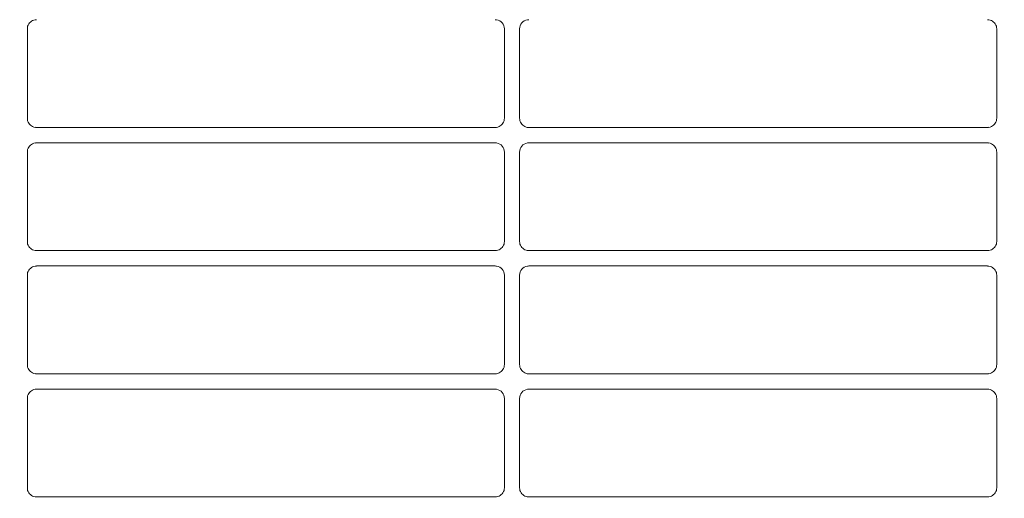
# Model space of a CAD drawing. Header units: millimetres. Extents: x -3034 to 546681, y -100001 to 133386.
# Tile 132 of 173: x 101920 to 102080, y -18300 to -18222. Entities that reach past the tile are written whole.
import ezdxf

# ---------------------------------------------------------------- set-up
doc = ezdxf.new("R2010")
doc.units = ezdxf.units.MM
doc.linetypes.add('ACAD_ISO03W100', pattern=[150, 60, -90])
doc.layers.get('Defpoints').update_dxf_attribs({"color": 252})
for name, color, linetype in [('___INST__AR_podstawy', 3, 'Continuous'), ('DETAIL', 5, 'Continuous'), ('ELEK CIENKIE', 80, 'Continuous'), ('ELEK ODGROMÓWKA', 214, 'Continuous')]:
    doc.layers.add(name, color=color, linetype=linetype)
doc.layers.add('I_WYMIARY', color=6, linetype='Continuous', lineweight=18)
doc.styles.add('DETALE1_100', font='arial.ttf', dxfattribs={"width": 0.6, "height": 200})
doc.dimstyles.new('Detale 1_100', dxfattribs={"dimscale": 0.12, "dimtxt": 250, "dimasz": 20, "dimexe": 50, "dimexo": 0, "dimgap": 30, "dimtad": 1, "dimdec": 1, "dimlfac": 0.1, "dimzin": 9, "dimdsep": 46, "dimtxsty": 'DETALE1_100', "dimblk1": 'DIM_KRESKA_', "dimblk2": 'DIM_KRESKA_', "dimsah": 1, "dimcen": 0, "dimse1": 1, "dimse2": 1, "dimclrd": 256, "dimclre": 256, "dimclrt": 256, "dimadec": 0, "dimazin": 0, "dimtfac": 0.01, "dimtdec": 1, "dimtix": 1, "dimtofl": 0, "dimtmove": 0, "dimatfit": 3, "dimfxl": 1, "dimtolj": 1, "dimtzin": 12, "dimlwd": -1, "dimarcsym": 0})

# ---------------------------------------------------------------- blocks, each defined once
blk = doc.blocks.new('iglice')
at = {"layer": 'ELEK CIENKIE', "color": 80, "linetype": 'ACAD_ISO03W100', "ltscale": 3}
blk.add_circle((-5706.4, 7322.5), 4350, dxfattribs=at)
blk = doc.blocks.new('wentDACH')
at = {"layer": 'DETAIL', "color": 8, "linetype": 'Continuous', "lineweight": 9}
for p, q in [((-84113.13, 25178.32), (-84112.98, 25178.47)), ((-84112.98, 25178.47), (-84112.81, 25178.6)), ((-84112.81, 25178.6), (-84112.62, 25178.7)), ((-84112.62, 25178.7), (-84112.43, 25178.78)), ((-84112.43, 25178.78), (-84112.22, 25178.83)), ((-83957.02, 25178.78), (-83957.23, 25178.83)), ((-83956.82, 25178.7), (-83957.02, 25178.78)), ((-83956.64, 25178.6), (-83956.82, 25178.7)), ((-83956.47, 25178.47), (-83956.64, 25178.6)), ((-83956.32, 25178.32), (-83956.47, 25178.47)), ((-84113.48, 25177.35), (-84113.47, 25177.56)), ((-84113.48, 25177.35), (-84113.48, 25162.84)), ((-84113.47, 25177.56), (-84113.43, 25177.77)), ((-84113.43, 25177.77), (-84113.35, 25177.97)), ((-84113.35, 25177.97), (-84113.25, 25178.15)), ((-84113.25, 25178.15), (-84113.13, 25178.32)), ((-84035.96, 25162.84), (-84035.96, 25177.35)), ((-84033.49, 25162.84), (-84033.49, 25177.35)), ((-83956.2, 25178.15), (-83956.32, 25178.32)), ((-83956.1, 25177.97), (-83956.2, 25178.15)), ((-83956.02, 25177.77), (-83956.1, 25177.97)), ((-83955.98, 25177.56), (-83956.02, 25177.77)), ((-83955.96, 25177.35), (-83955.98, 25177.56)), ((-83955.96, 25177.35), (-83955.96, 25162.84)), ((-84113.47, 25162.63), (-84113.48, 25162.84)), ((-84113.43, 25162.42), (-84113.47, 25162.63)), ((-84035.98, 25162.63), (-84036.02, 25162.42)), ((-84035.96, 25162.84), (-84035.98, 25162.63)), ((-84033.49, 25162.84), (-84033.47, 25162.63)), ((-84033.47, 25162.63), (-84033.43, 25162.42)), ((-83956.02, 25162.42), (-83955.98, 25162.63)), ((-83955.98, 25162.63), (-83955.96, 25162.84)), ((-84113.35, 25162.22), (-84113.43, 25162.42)), ((-84113.25, 25162.04), (-84113.35, 25162.22)), ((-84113.13, 25161.87), (-84113.25, 25162.04)), ((-84112.98, 25161.72), (-84113.13, 25161.87)), ((-84112.81, 25161.59), (-84112.98, 25161.72)), ((-84112.63, 25161.49), (-84112.81, 25161.59)), ((-84112.43, 25161.41), (-84112.63, 25161.49)), ((-84112.23, 25161.36), (-84112.43, 25161.41)), ((-84111.99, 25161.35), (-84037.45, 25161.35)), ((-84037.01, 25161.41), (-84037.22, 25161.36)), ((-84036.82, 25161.49), (-84037.01, 25161.41)), ((-84036.63, 25161.59), (-84036.82, 25161.49)), ((-84036.46, 25161.72), (-84036.63, 25161.59)), ((-84036.32, 25161.87), (-84036.46, 25161.72)), ((-84036.19, 25162.04), (-84036.32, 25161.87)), ((-84036.09, 25162.23), (-84036.19, 25162.04)), ((-84036.02, 25162.42), (-84036.09, 25162.23)), ((-84033.43, 25162.42), (-84033.36, 25162.23)), ((-84033.36, 25162.23), (-84033.26, 25162.04)), ((-84033.26, 25162.04), (-84033.13, 25161.87)), ((-84033.13, 25161.87), (-84032.99, 25161.72)), ((-84032.99, 25161.72), (-84032.82, 25161.59)), ((-84032.82, 25161.59), (-84032.63, 25161.49)), ((-84032.63, 25161.49), (-84032.44, 25161.41)), ((-84032.44, 25161.41), (-84032.23, 25161.36)), ((-83957.45, 25161.35), (-84032, 25161.35)), ((-83957.22, 25161.36), (-83957.02, 25161.41)), ((-83957.02, 25161.41), (-83956.82, 25161.49)), ((-83956.82, 25161.49), (-83956.64, 25161.59)), ((-83956.64, 25161.59), (-83956.47, 25161.72)), ((-83956.47, 25161.72), (-83956.32, 25161.87)), ((-83956.32, 25161.87), (-83956.2, 25162.04)), ((-83956.2, 25162.04), (-83956.1, 25162.22)), ((-83956.1, 25162.22), (-83956.02, 25162.42)), ((-84113.47, 25157.56), (-84113.43, 25157.77)), ((-84113.43, 25157.77), (-84113.35, 25157.97)), ((-84113.35, 25157.97), (-84113.25, 25158.15)), ((-84113.25, 25158.15), (-84113.13, 25158.32)), ((-84113.13, 25158.32), (-84112.98, 25158.47)), ((-84112.98, 25158.47), (-84112.81, 25158.6)), ((-84112.81, 25158.6), (-84112.62, 25158.7)), ((-84112.62, 25158.7), (-84112.43, 25158.78)), ((-84112.43, 25158.78), (-84112.22, 25158.83)), ((-84037.46, 25158.85), (-84111.99, 25158.85)), ((-84031.99, 25158.85), (-83957.46, 25158.85)), ((-83957.02, 25158.78), (-83957.23, 25158.83)), ((-83956.82, 25158.7), (-83957.02, 25158.78)), ((-83956.64, 25158.6), (-83956.82, 25158.7)), ((-83956.47, 25158.47), (-83956.64, 25158.6)), ((-83956.32, 25158.32), (-83956.47, 25158.47)), ((-83956.2, 25158.15), (-83956.32, 25158.32)), ((-83956.1, 25157.97), (-83956.2, 25158.15)), ((-83956.02, 25157.77), (-83956.1, 25157.97)), ((-83955.98, 25157.56), (-83956.02, 25157.77)), ((-84113.48, 25157.35), (-84113.47, 25157.56)), ((-84113.48, 25157.35), (-84113.48, 25142.84)), ((-84035.96, 25142.84), (-84035.96, 25157.35)), ((-84033.49, 25142.84), (-84033.49, 25157.35)), ((-83955.96, 25157.35), (-83955.98, 25157.56)), ((-83955.96, 25157.35), (-83955.96, 25142.84)), ((-84113.47, 25142.63), (-84113.48, 25142.84)), ((-84113.43, 25142.42), (-84113.47, 25142.63)), ((-84113.35, 25142.22), (-84113.43, 25142.42)), ((-84113.25, 25142.04), (-84113.35, 25142.22)), ((-84113.13, 25141.87), (-84113.25, 25142.04)), ((-84112.98, 25141.72), (-84113.13, 25141.87)), ((-84112.81, 25141.59), (-84112.98, 25141.72)), ((-84036.46, 25141.72), (-84036.63, 25141.59)), ((-84036.32, 25141.87), (-84036.46, 25141.72)), ((-84036.19, 25142.04), (-84036.32, 25141.87)), ((-84036.09, 25142.23), (-84036.19, 25142.04)), ((-84036.02, 25142.42), (-84036.09, 25142.23)), ((-84035.98, 25142.63), (-84036.02, 25142.42)), ((-84035.96, 25142.84), (-84035.98, 25142.63)), ((-84033.49, 25142.84), (-84033.47, 25142.63)), ((-84033.47, 25142.63), (-84033.43, 25142.42)), ((-84033.43, 25142.42), (-84033.36, 25142.23)), ((-84033.36, 25142.23), (-84033.26, 25142.04)), ((-84033.26, 25142.04), (-84033.13, 25141.87)), ((-84033.13, 25141.87), (-84032.99, 25141.72)), ((-84032.99, 25141.72), (-84032.82, 25141.59)), ((-83956.63, 25141.59), (-83956.47, 25141.72)), ((-83956.47, 25141.72), (-83956.32, 25141.87)), ((-83956.32, 25141.87), (-83956.2, 25142.04)), ((-83956.2, 25142.04), (-83956.1, 25142.22)), ((-83956.1, 25142.22), (-83956.02, 25142.42)), ((-83956.02, 25142.42), (-83955.98, 25142.63)), ((-83955.98, 25142.63), (-83955.96, 25142.84)), ((-84112.63, 25141.49), (-84112.81, 25141.59)), ((-84112.43, 25141.41), (-84112.63, 25141.49)), ((-84112.23, 25141.36), (-84112.43, 25141.41)), ((-84111.99, 25141.35), (-84037.45, 25141.35)), ((-84037.01, 25141.41), (-84037.22, 25141.36)), ((-84036.82, 25141.49), (-84037.01, 25141.41)), ((-84036.63, 25141.59), (-84036.82, 25141.49)), ((-84032.82, 25141.59), (-84032.63, 25141.49)), ((-84032.63, 25141.49), (-84032.44, 25141.41)), ((-84032.44, 25141.41), (-84032.23, 25141.36)), ((-83957.45, 25141.35), (-84032, 25141.35)), ((-83957.22, 25141.36), (-83957.02, 25141.41)), ((-83957.02, 25141.41), (-83956.82, 25141.49)), ((-83956.82, 25141.49), (-83956.63, 25141.59)), ((-84113.13, 25138.32), (-84112.98, 25138.47)), ((-84112.98, 25138.47), (-84112.81, 25138.6)), ((-84112.81, 25138.6), (-84112.62, 25138.7)), ((-84112.62, 25138.7), (-84112.43, 25138.78)), ((-84112.43, 25138.78), (-84112.22, 25138.83)), ((-84037.46, 25138.85), (-84111.99, 25138.85)), ((-84031.99, 25138.85), (-83957.46, 25138.85)), ((-83957.02, 25138.78), (-83957.23, 25138.83)), ((-83956.82, 25138.7), (-83957.02, 25138.78)), ((-83956.64, 25138.6), (-83956.82, 25138.7)), ((-83956.47, 25138.47), (-83956.64, 25138.6)), ((-83956.32, 25138.32), (-83956.47, 25138.47)), ((-84113.48, 25137.35), (-84113.47, 25137.56)), ((-84113.48, 25137.35), (-84113.48, 25122.84)), ((-84113.47, 25137.56), (-84113.43, 25137.77)), ((-84113.43, 25137.77), (-84113.35, 25137.97)), ((-84113.35, 25137.97), (-84113.25, 25138.16)), ((-84113.25, 25138.16), (-84113.13, 25138.32)), ((-84035.96, 25122.84), (-84035.96, 25137.35)), ((-84033.49, 25122.84), (-84033.49, 25137.35)), ((-83956.2, 25138.16), (-83956.32, 25138.32)), ((-83956.1, 25137.97), (-83956.2, 25138.16)), ((-83956.02, 25137.77), (-83956.1, 25137.97)), ((-83955.98, 25137.56), (-83956.02, 25137.77)), ((-83955.96, 25137.35), (-83955.98, 25137.56)), ((-83955.96, 25137.35), (-83955.96, 25122.84)), ((-84113.47, 25122.63), (-84113.48, 25122.84)), ((-84113.43, 25122.42), (-84113.47, 25122.63)), ((-84035.98, 25122.63), (-84036.02, 25122.42)), ((-84035.96, 25122.84), (-84035.98, 25122.63)), ((-84033.49, 25122.84), (-84033.47, 25122.63)), ((-84033.47, 25122.63), (-84033.43, 25122.42)), ((-83956.02, 25122.42), (-83955.98, 25122.63)), ((-83955.98, 25122.63), (-83955.96, 25122.84)), ((-84113.35, 25122.22), (-84113.43, 25122.42)), ((-84113.25, 25122.04), (-84113.35, 25122.22)), ((-84113.13, 25121.87), (-84113.25, 25122.04)), ((-84112.98, 25121.72), (-84113.13, 25121.87)), ((-84112.81, 25121.59), (-84112.98, 25121.72)), ((-84112.63, 25121.49), (-84112.81, 25121.59)), ((-84112.43, 25121.41), (-84112.63, 25121.49)), ((-84112.23, 25121.36), (-84112.43, 25121.41)), ((-84111.99, 25121.35), (-84037.45, 25121.35)), ((-84037.01, 25121.41), (-84037.22, 25121.36)), ((-84036.82, 25121.49), (-84037.01, 25121.41)), ((-84036.63, 25121.59), (-84036.82, 25121.49)), ((-84036.46, 25121.72), (-84036.63, 25121.59)), ((-84036.32, 25121.87), (-84036.46, 25121.72)), ((-84036.19, 25122.04), (-84036.32, 25121.87)), ((-84036.09, 25122.23), (-84036.19, 25122.04)), ((-84036.02, 25122.42), (-84036.09, 25122.23)), ((-84033.43, 25122.42), (-84033.36, 25122.23)), ((-84033.36, 25122.23), (-84033.26, 25122.04)), ((-84033.26, 25122.04), (-84033.13, 25121.87)), ((-84033.13, 25121.87), (-84032.99, 25121.72)), ((-84032.99, 25121.72), (-84032.82, 25121.59)), ((-84032.82, 25121.59), (-84032.63, 25121.49)), ((-84032.63, 25121.49), (-84032.44, 25121.41)), ((-84032.44, 25121.41), (-84032.23, 25121.36)), ((-83957.45, 25121.35), (-84032, 25121.35)), ((-83957.22, 25121.36), (-83957.02, 25121.41)), ((-83957.02, 25121.41), (-83956.82, 25121.49)), ((-83956.82, 25121.49), (-83956.63, 25121.59)), ((-83956.63, 25121.59), (-83956.47, 25121.72)), ((-83956.47, 25121.72), (-83956.32, 25121.87)), ((-83956.32, 25121.87), (-83956.2, 25122.04)), ((-83956.2, 25122.04), (-83956.1, 25122.22)), ((-83956.1, 25122.22), (-83956.02, 25122.42)), ((-84113.47, 25117.56), (-84113.43, 25117.77)), ((-84113.43, 25117.77), (-84113.35, 25117.97)), ((-84113.35, 25117.97), (-84113.25, 25118.16)), ((-84113.25, 25118.16), (-84113.13, 25118.32)), ((-84113.13, 25118.32), (-84112.98, 25118.47)), ((-84112.98, 25118.47), (-84112.81, 25118.6)), ((-84112.81, 25118.6), (-84112.62, 25118.7)), ((-84112.62, 25118.7), (-84112.43, 25118.78)), ((-84112.43, 25118.78), (-84112.22, 25118.83)), ((-84037.46, 25118.85), (-84111.99, 25118.85)), ((-84031.99, 25118.85), (-83957.46, 25118.85)), ((-83957.02, 25118.78), (-83957.23, 25118.83)), ((-83956.82, 25118.7), (-83957.02, 25118.78)), ((-83956.64, 25118.6), (-83956.82, 25118.7)), ((-83956.47, 25118.47), (-83956.64, 25118.6)), ((-83956.32, 25118.32), (-83956.47, 25118.47)), ((-83956.2, 25118.16), (-83956.32, 25118.32)), ((-83956.1, 25117.97), (-83956.2, 25118.16)), ((-83956.02, 25117.77), (-83956.1, 25117.97)), ((-83955.98, 25117.56), (-83956.02, 25117.77)), ((-84113.48, 25117.35), (-84113.47, 25117.56)), ((-84113.48, 25117.35), (-84113.48, 25102.84)), ((-84035.96, 25102.84), (-84035.96, 25117.35)), ((-84033.49, 25102.84), (-84033.49, 25117.35)), ((-83955.96, 25117.35), (-83955.98, 25117.56)), ((-83955.96, 25117.35), (-83955.96, 25102.84)), ((-84113.47, 25102.63), (-84113.48, 25102.84)), ((-84113.43, 25102.42), (-84113.47, 25102.63)), ((-84113.35, 25102.22), (-84113.43, 25102.42)), ((-84113.25, 25102.04), (-84113.35, 25102.22)), ((-84113.13, 25101.87), (-84113.25, 25102.04)), ((-84112.98, 25101.72), (-84113.13, 25101.87)), ((-84112.81, 25101.59), (-84112.98, 25101.72)), ((-84036.46, 25101.72), (-84036.63, 25101.59)), ((-84036.32, 25101.87), (-84036.46, 25101.72)), ((-84036.19, 25102.04), (-84036.32, 25101.87)), ((-84036.09, 25102.23), (-84036.19, 25102.04)), ((-84036.02, 25102.42), (-84036.09, 25102.23)), ((-84035.98, 25102.63), (-84036.02, 25102.42)), ((-84035.96, 25102.84), (-84035.98, 25102.63)), ((-84033.49, 25102.84), (-84033.47, 25102.63)), ((-84033.47, 25102.63), (-84033.43, 25102.42)), ((-84033.43, 25102.42), (-84033.36, 25102.23)), ((-84033.36, 25102.23), (-84033.26, 25102.04)), ((-84033.26, 25102.04), (-84033.13, 25101.87)), ((-84033.13, 25101.87), (-84032.99, 25101.72)), ((-84032.99, 25101.72), (-84032.82, 25101.59)), ((-83956.63, 25101.59), (-83956.47, 25101.72)), ((-83956.47, 25101.72), (-83956.32, 25101.87)), ((-83956.32, 25101.87), (-83956.2, 25102.04)), ((-83956.2, 25102.04), (-83956.1, 25102.22)), ((-83956.1, 25102.22), (-83956.02, 25102.42)), ((-83956.02, 25102.42), (-83955.98, 25102.63)), ((-83955.98, 25102.63), (-83955.96, 25102.84)), ((-84112.63, 25101.49), (-84112.81, 25101.59)), ((-84112.43, 25101.41), (-84112.63, 25101.49)), ((-84112.23, 25101.36), (-84112.43, 25101.41)), ((-84112, 25101.35), (-84037.45, 25101.35)), ((-84037.01, 25101.41), (-84037.22, 25101.36)), ((-84036.82, 25101.49), (-84037.01, 25101.41)), ((-84036.63, 25101.59), (-84036.82, 25101.49)), ((-84032.82, 25101.59), (-84032.63, 25101.49)), ((-84032.63, 25101.49), (-84032.44, 25101.41)), ((-84032.44, 25101.41), (-84032.23, 25101.36)), ((-83957.45, 25101.35), (-84032, 25101.35)), ((-83957.22, 25101.36), (-83957.02, 25101.41)), ((-83957.02, 25101.41), (-83956.82, 25101.49)), ((-83956.82, 25101.49), (-83956.63, 25101.59))]:
    blk.add_line(p, q, dxfattribs=at)
for centre, radius, start, end in [((-84111.99, 25177.33), 1.51, 90.0025, 98.9313), ((-84037.46, 25177.34), 1.51, 81.051, 89.9974), ((-84037.46, 25177.35), 1.5, 359.9794, 81.0916), ((-84031.99, 25177.35), 1.5, 98.9084, 180.0206), ((-84031.99, 25177.34), 1.51, 90.0026, 98.949), ((-83957.46, 25177.33), 1.51, 81.0687, 89.9975), ((-84034.72, 25380.09), 341.4, 216.5084, 266.2831), ((-84034.72, 25380.09), 339.2, 216.5084, 266.7007), ((-84034.72, 25380.09), 339.2, 273.2993, 323.4915), ((-84034.72, 25380.09), 341.4, 273.7169, 323.4915), ((-84111.99, 25162.85), 1.5, 261.061, 269.9983), ((-84037.45, 25162.84), 1.5, 270.0018, 278.955), ((-84032, 25162.84), 1.5, 261.045, 269.9982), ((-83957.45, 25162.85), 1.5, 270.0017, 278.939), ((-84111.99, 25157.33), 1.51, 90.0025, 98.9308), ((-84037.46, 25157.34), 1.51, 81.0515, 89.9974), ((-84037.46, 25157.35), 1.5, 359.9857, 81.0962), ((-84031.99, 25157.35), 1.5, 98.9038, 180.0143), ((-84031.99, 25157.34), 1.51, 90.0026, 98.9485), ((-83957.46, 25157.33), 1.51, 81.0692, 89.9975), ((-84111.99, 25142.85), 1.5, 261.061, 269.9983), ((-84037.45, 25142.84), 1.5, 270.0017, 278.955), ((-84032, 25142.84), 1.5, 261.045, 269.9983), ((-83957.45, 25142.85), 1.5, 270.0017, 278.939), ((-84111.99, 25137.33), 1.51, 90.0026, 98.9303), ((-84037.46, 25137.34), 1.51, 81.052, 89.9974), ((-84037.46, 25137.35), 1.5, 359.992, 81.1007), ((-84031.99, 25137.35), 1.5, 98.8993, 180.008), ((-84031.99, 25137.34), 1.51, 90.0026, 98.948), ((-83957.46, 25137.33), 1.51, 81.0697, 89.9974), ((-84112, 25122.85), 1.5, 261.061, 269.9983), ((-84037.45, 25122.84), 1.5, 270.0017, 278.9549), ((-84032, 25122.84), 1.5, 261.0451, 269.9983), ((-83957.45, 25122.85), 1.5, 270.0017, 278.939), ((-84111.99, 25117.33), 1.51, 90.0026, 98.9297), ((-84037.46, 25117.34), 1.51, 81.0525, 89.9973), ((-84037.46, 25117.35), 1.5, 359.9983, 81.1053), ((-84031.99, 25117.35), 1.5, 98.8947, 180.0017), ((-84031.99, 25117.34), 1.51, 90.0027, 98.9475), ((-83957.46, 25117.33), 1.51, 81.0703, 89.9974), ((-84112, 25102.85), 1.5, 261.061, 269.9983), ((-84037.45, 25102.84), 1.5, 270.0017, 278.9549), ((-84032, 25102.84), 1.5, 261.0451, 269.9983), ((-83957.45, 25102.85), 1.5, 270.0017, 278.939)]:
    blk.add_arc(centre, radius, start, end, dxfattribs=at)
blk = doc.blocks.new('DIM_KRESKA_')
for p, q in [((0, 14), (0, -14)), ((-6, 0), (6, 0))]:
    blk.add_line(p, q)
at = {"const_width": 1.2}
blk.add_lwpolyline([(-4.243, -4.243), (4.243, 4.243)], dxfattribs=at)
blk = doc.blocks.new('*D524')
at = {"layer": 'Defpoints', "color": 0}
for p in [(101226.4, -17351.32), (109926.4, -17351.32), (109926.4, -19434.49)]:
    blk.add_point(p, dxfattribs=at)
at = {"layer": 'I_WYMIARY'}
blk.add_line((101228.8, -19434.49), (109924, -19434.49), dxfattribs=at)
at = {"layer": 'I_WYMIARY', "xscale": 2.4, "yscale": 2.4, "zscale": 2.4, "rotation": 180}
blk.add_blockref('DIM_KRESKA_', (101226.4, -19434.49), dxfattribs=at)
at = {"layer": 'I_WYMIARY', "xscale": 2.4, "yscale": 2.4, "zscale": 2.4}
blk.add_blockref('DIM_KRESKA_', (109926.4, -19434.49), dxfattribs=at)
at = {"layer": 'I_WYMIARY', "insert": (105576.4, -19328.7), "char_height": 200, "attachment_point": 5, "style": 'DETALE1_100'}
blk.add_mtext('\\A1;870', dxfattribs=at)

msp = doc.modelspace()

# ---------------------------------------------------------------- block references
at = {"layer": '___INST__AR_podstawy', "color": 210, "lineweight": 40}
msp.add_blockref('wentDACH', (186034.592, -43400.942), dxfattribs=at)
at = {"layer": 'ELEK ODGROMÓWKA'}
msp.add_blockref('iglice', (111335.99, -24243.943), dxfattribs=at)

# ---------------------------------------------------------------- dimensions: what is measured, and where the dimension line sits
at = {"layer": 'I_WYMIARY'}
dim = msp.add_linear_dim(base=(109926.396, -19434.486), p1=(101226.396, -17351.322), p2=(109926.396, -17351.322), dimstyle='Detale 1_100', dxfattribs=at)
dim.commit()
dim.dimension.update_dxf_attribs({"geometry": '*D524', "text_midpoint": (105576.396, -19328.703)})

doc.saveas('drawing.dxf')
